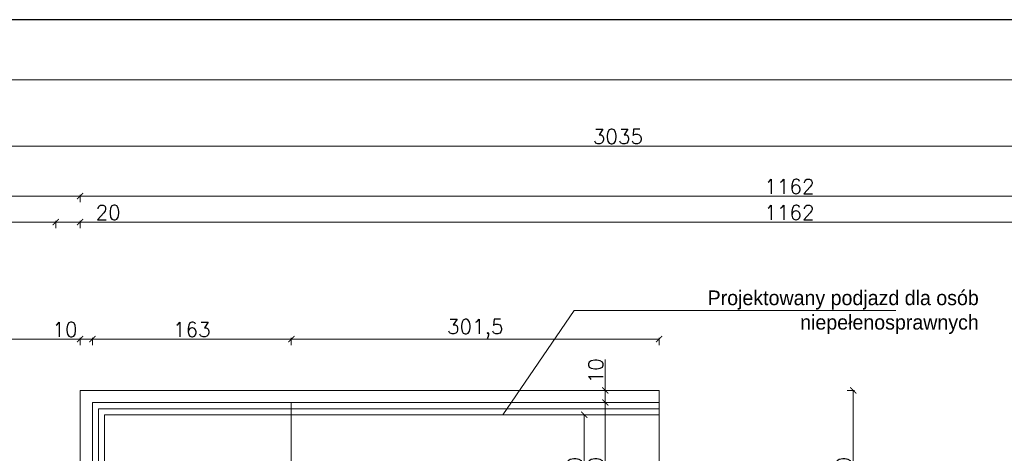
# Model space of a CAD drawing. Header units: millimetres. Extents: x -740 to 33545, y -26688 to 22494.
# Tile 176 of 256: x 9895 to 10701, y 11483 to 11838. Entities that reach past the tile are written whole.
import ezdxf

# ---------------------------------------------------------------- set-up
doc = ezdxf.new("R2010")
doc.units = ezdxf.units.MM
doc.header["$MEASUREMENT"] = 0
doc.layers.get('Defpoints').update_dxf_attribs({"color": 252})
doc.layers.add('a3', color=252, linetype='Continuous', lineweight=30, plot=False)
for name, color, linetype, lineweight in [('l.widokowa', 252, 'Continuous', 15), ('l.wypełnien', 252, 'Continuous', 5), ('wymiarowanie', 252, 'Continuous', 9)]:
    doc.layers.add(name, color=color, linetype=linetype, lineweight=lineweight)
doc.styles.add('ROMANS', font='romans')
doc.styles.add('styl2', font='simplex.shx')
doc.dimstyles.new('Skala 1-50', dxfattribs={"dimtxt": 12, "dimasz": 5, "dimexe": 1, "dimexo": 1, "dimgap": 1.5, "dimtad": 1, "dimdec": 1, "dimrnd": 0.5, "dimtxsty": 'styl2', "dimblk": 'ARCHTICK', "dimcen": 5, "dimadec": 0, "dimazin": 0, "dimtfac": 1, "dimtdec": 1, "dimtmove": 1, "dimatfit": 3, "dimldrblk": 'ARCHTICK', "dimfxl": 0, "dimlwd": -1, "dimlwe": -1, "dimarcsym": 0})

# ---------------------------------------------------------------- blocks, each defined once
blk = doc.blocks.new('_ArchTick')
at = {"color": 0, "linetype": 'ByBlock', "const_width": 0.15}
blk.add_lwpolyline([(-0.5, -0.5), (0.5, 0.5)], dxfattribs=at)
blk = doc.blocks.new('*D1747')
at = {"layer": 'Defpoints', "color": 0}
for p in [(10375.04, 11514.5), (10357.17, 11414.5), (10375.04, 11414.5)]:
    blk.add_point(p, dxfattribs=at)
at = {"layer": 'wymiarowanie', "color": 0}
for p, q in [((10362.17, 11514.5), (10356.17, 11514.5)), ((10357.17, 11514.5), (10357.17, 11414.5)), ((10362.17, 11414.5), (10356.17, 11414.5))]:
    blk.add_line(p, q, dxfattribs=at)
at = {"layer": 'wymiarowanie', "color": 0, "xscale": 5, "yscale": 5, "zscale": 5}
for p, rotation in [((10357.17, 11514.5), 90), ((10357.17, 11414.5), 270)]:
    blk.add_blockref('_ArchTick', p, dxfattribs=dict(at, rotation=rotation))
at = {"layer": 'wymiarowanie', "color": 0, "insert": (10349.37, 11464.5), "char_height": 12, "attachment_point": 5, "rotation": 90, "style": 'styl2'}
blk.add_mtext('100', dxfattribs=at)
blk = doc.blocks.new('*D2078')
at = {"layer": 'Defpoints', "color": 0}
for p in [(9924.19, 11672.24), (8887.19, 11368.7), (9924.19, 11368.7)]:
    blk.add_point(p, dxfattribs=at)
at = {"layer": 'wymiarowanie', "color": 0}
for p, q in [((8887.19, 11667.24), (8887.19, 11673.24)), ((8887.19, 11672.24), (9924.19, 11672.24)), ((9924.19, 11667.24), (9924.19, 11673.24))]:
    blk.add_line(p, q, dxfattribs=at)
at = {"layer": 'wymiarowanie', "color": 0, "xscale": 5, "yscale": 5, "zscale": 5, "rotation": 180}
blk.add_blockref('_ArchTick', (8887.19, 11672.24), dxfattribs=at)
at = {"layer": 'wymiarowanie', "color": 0, "xscale": 5, "yscale": 5, "zscale": 5}
blk.add_blockref('_ArchTick', (9924.19, 11672.24), dxfattribs=at)
at = {"layer": 'wymiarowanie', "color": 0, "insert": (9405.69, 11680.04), "char_height": 12, "attachment_point": 5, "style": 'styl2'}
blk.add_mtext('1037', dxfattribs=at)
blk = doc.blocks.new('*D2079')
at = {"layer": 'Defpoints', "color": 0}
for p in [(9944.19, 11672.24), (9944.19, 11388.7), (9924.19, 11368.7)]:
    blk.add_point(p, dxfattribs=at)
at = {"layer": 'wymiarowanie', "color": 0}
for p, q in [((9924.19, 11667.24), (9924.19, 11673.24)), ((9924.19, 11672.24), (9944.19, 11672.24)), ((9944.19, 11667.24), (9944.19, 11673.24)), ((9944.19, 11672.24), (9977.38, 11672.24))]:
    blk.add_line(p, q, dxfattribs=at)
at = {"layer": 'wymiarowanie', "color": 0, "xscale": 5, "yscale": 5, "zscale": 5, "rotation": 180}
blk.add_blockref('_ArchTick', (9924.19, 11672.24), dxfattribs=at)
at = {"layer": 'wymiarowanie', "color": 0, "xscale": 5, "yscale": 5, "zscale": 5}
blk.add_blockref('_ArchTick', (9944.19, 11672.24), dxfattribs=at)
at = {"layer": 'wymiarowanie', "color": 0, "insert": (9967.14, 11680.04), "char_height": 12, "attachment_point": 5, "style": 'styl2'}
blk.add_mtext('20', dxfattribs=at)
blk = doc.blocks.new('*D2080')
at = {"layer": 'Defpoints', "color": 0}
for p in [(11106.25, 11672.24), (11106.25, 11394.5), (9944.19, 11388.7)]:
    blk.add_point(p, dxfattribs=at)
at = {"layer": 'wymiarowanie', "color": 0}
for p, q in [((9944.19, 11667.24), (9944.19, 11673.24)), ((9944.19, 11672.24), (11106.25, 11672.24)), ((11106.25, 11667.24), (11106.25, 11673.24))]:
    blk.add_line(p, q, dxfattribs=at)
at = {"layer": 'wymiarowanie', "color": 0, "xscale": 5, "yscale": 5, "zscale": 5, "rotation": 180}
blk.add_blockref('_ArchTick', (9944.19, 11672.24), dxfattribs=at)
at = {"layer": 'wymiarowanie', "color": 0, "xscale": 5, "yscale": 5, "zscale": 5}
blk.add_blockref('_ArchTick', (11106.25, 11672.24), dxfattribs=at)
at = {"layer": 'wymiarowanie', "color": 0, "insert": (10525.22, 11680.04), "char_height": 12, "attachment_point": 5, "style": 'styl2'}
blk.add_mtext('1162', dxfattribs=at)
blk = doc.blocks.new('*D2088')
at = {"layer": 'Defpoints', "color": 0}
for p in [(9944.19, 11693.5), (8867.19, 11667.24), (9944.19, 11667.24)]:
    blk.add_point(p, dxfattribs=at)
at = {"layer": 'wymiarowanie', "color": 0}
for p, q in [((8867.19, 11688.5), (8867.19, 11694.5)), ((8867.19, 11693.5), (9944.19, 11693.5)), ((9944.19, 11688.5), (9944.19, 11694.5))]:
    blk.add_line(p, q, dxfattribs=at)
at = {"layer": 'wymiarowanie', "color": 0, "xscale": 5, "yscale": 5, "zscale": 5, "rotation": 180}
blk.add_blockref('_ArchTick', (8867.19, 11693.5), dxfattribs=at)
at = {"layer": 'wymiarowanie', "color": 0, "xscale": 5, "yscale": 5, "zscale": 5}
blk.add_blockref('_ArchTick', (9944.19, 11693.5), dxfattribs=at)
at = {"layer": 'wymiarowanie', "color": 0, "insert": (9405.69, 11701.3), "char_height": 12, "attachment_point": 5, "style": 'styl2'}
blk.add_mtext('1077', dxfattribs=at)
blk = doc.blocks.new('*D2089')
at = {"layer": 'Defpoints', "color": 0}
for p in [(11106.25, 11693.5), (9944.19, 11667.24), (11106.25, 11667.24)]:
    blk.add_point(p, dxfattribs=at)
at = {"layer": 'wymiarowanie', "color": 0}
for p, q in [((9944.19, 11688.5), (9944.19, 11694.5)), ((9944.19, 11693.5), (11106.25, 11693.5)), ((11106.25, 11688.5), (11106.25, 11694.5))]:
    blk.add_line(p, q, dxfattribs=at)
at = {"layer": 'wymiarowanie', "color": 0, "xscale": 5, "yscale": 5, "zscale": 5, "rotation": 180}
blk.add_blockref('_ArchTick', (9944.19, 11693.5), dxfattribs=at)
at = {"layer": 'wymiarowanie', "color": 0, "xscale": 5, "yscale": 5, "zscale": 5}
blk.add_blockref('_ArchTick', (11106.25, 11693.5), dxfattribs=at)
at = {"layer": 'wymiarowanie', "color": 0, "insert": (10525.22, 11701.3), "char_height": 12, "attachment_point": 5, "style": 'styl2'}
blk.add_mtext('1162', dxfattribs=at)
blk = doc.blocks.new('*D2096')
at = {"layer": 'Defpoints', "color": 0}
for p in [(11902.33, 11734.47), (8867.19, 11672.24), (11902.33, 11672.24)]:
    blk.add_point(p, dxfattribs=at)
at = {"layer": 'wymiarowanie', "color": 0}
for p, q in [((8867.19, 11729.47), (8867.19, 11735.47)), ((8867.19, 11734.47), (11902.33, 11734.47)), ((11902.33, 11729.47), (11902.33, 11735.47))]:
    blk.add_line(p, q, dxfattribs=at)
at = {"layer": 'wymiarowanie', "color": 0, "xscale": 5, "yscale": 5, "zscale": 5, "rotation": 180}
blk.add_blockref('_ArchTick', (8867.19, 11734.47), dxfattribs=at)
at = {"layer": 'wymiarowanie', "color": 0, "xscale": 5, "yscale": 5, "zscale": 5}
blk.add_blockref('_ArchTick', (11902.33, 11734.47), dxfattribs=at)
at = {"layer": 'wymiarowanie', "color": 0, "insert": (10384.76, 11742.27), "char_height": 12, "attachment_point": 5, "style": 'styl2'}
blk.add_mtext('3035', dxfattribs=at)
blk = doc.blocks.new('*D2517')
at = {"layer": 'Defpoints', "color": 0}
for p in [(9944.19, 11576.5), (9794.19, 11541.7), (9944.19, 11534.5)]:
    blk.add_point(p, dxfattribs=at)
at = {"layer": 'wymiarowanie', "color": 0}
for p, q in [((9794.19, 11571.5), (9794.19, 11577.5)), ((9794.19, 11576.5), (9944.19, 11576.5)), ((9944.19, 11571.5), (9944.19, 11577.5))]:
    blk.add_line(p, q, dxfattribs=at)
at = {"layer": 'wymiarowanie', "color": 0, "xscale": 5, "yscale": 5, "zscale": 5, "rotation": 180}
blk.add_blockref('_ArchTick', (9794.19, 11576.5), dxfattribs=at)
at = {"layer": 'wymiarowanie', "color": 0, "xscale": 5, "yscale": 5, "zscale": 5}
blk.add_blockref('_ArchTick', (9944.19, 11576.5), dxfattribs=at)
at = {"layer": 'wymiarowanie', "color": 0, "insert": (9869.19, 11584.3), "char_height": 12, "attachment_point": 5, "style": 'styl2'}
blk.add_mtext('150', dxfattribs=at)
blk = doc.blocks.new('*D2813')
at = {"layer": 'Defpoints', "color": 0}
for p in [(10390.14, 11534.5), (10374.39, 11524.5), (10390.14, 11524.5)]:
    blk.add_point(p, dxfattribs=at)
at = {"layer": 'wymiarowanie', "color": 0}
for p, q in [((10374.39, 11534.5), (10374.39, 11559.82)), ((10379.39, 11534.5), (10373.39, 11534.5)), ((10374.39, 11534.5), (10374.39, 11524.5)), ((10379.39, 11524.5), (10373.39, 11524.5))]:
    blk.add_line(p, q, dxfattribs=at)
at = {"layer": 'wymiarowanie', "color": 0, "xscale": 5, "yscale": 5, "zscale": 5}
for p, rotation in [((10374.39, 11534.5), 90), ((10374.39, 11524.5), 270)]:
    blk.add_blockref('_ArchTick', p, dxfattribs=dict(at, rotation=rotation))
at = {"layer": 'wymiarowanie', "color": 0, "insert": (10366.59, 11550.52), "char_height": 12, "attachment_point": 5, "rotation": 90, "style": 'styl2'}
blk.add_mtext('10', dxfattribs=at)
blk = doc.blocks.new('*D2814')
at = {"layer": 'Defpoints', "color": 0}
for p in [(10390.14, 11524.5), (10374.39, 11404.5), (10402.16, 11404.5)]:
    blk.add_point(p, dxfattribs=at)
at = {"layer": 'wymiarowanie', "color": 0}
for p, q in [((10379.39, 11524.5), (10373.39, 11524.5)), ((10374.39, 11524.5), (10374.39, 11404.5)), ((10379.39, 11404.5), (10373.39, 11404.5))]:
    blk.add_line(p, q, dxfattribs=at)
at = {"layer": 'wymiarowanie', "color": 0, "xscale": 5, "yscale": 5, "zscale": 5}
for p, rotation in [((10374.39, 11524.5), 90), ((10374.39, 11404.5), 270)]:
    blk.add_blockref('_ArchTick', p, dxfattribs=dict(at, rotation=rotation))
at = {"layer": 'wymiarowanie', "color": 0, "insert": (10366.59, 11464.5), "char_height": 12, "attachment_point": 5, "rotation": 90, "style": 'styl2'}
blk.add_mtext('120', dxfattribs=at)
blk = doc.blocks.new('*D2822')
at = {"layer": 'Defpoints', "color": 0}
for p in [(10533.19, 11534.5), (10533.19, 11394.5), (10577.55, 11394.5)]:
    blk.add_point(p, dxfattribs=at)
at = {"layer": 'wymiarowanie', "color": 0}
for p, q in [((10572.55, 11534.5), (10578.55, 11534.5)), ((10577.55, 11534.5), (10577.55, 11394.5)), ((10572.55, 11394.5), (10578.55, 11394.5))]:
    blk.add_line(p, q, dxfattribs=at)
at = {"layer": 'wymiarowanie', "color": 0, "xscale": 5, "yscale": 5, "zscale": 5}
for p, rotation in [((10577.55, 11534.5), 90), ((10577.55, 11394.5), 270)]:
    blk.add_blockref('_ArchTick', p, dxfattribs=dict(at, rotation=rotation))
at = {"layer": 'wymiarowanie', "color": 0, "insert": (10569.75, 11464.5), "char_height": 12, "attachment_point": 5, "rotation": 90, "style": 'styl2'}
blk.add_mtext('140', dxfattribs=at)
blk = doc.blocks.new('*D2838')
at = {"layer": 'Defpoints', "color": 0}
for p in [(9954.19, 11576.5), (9944.19, 11534.5), (9954.19, 11524.5)]:
    blk.add_point(p, dxfattribs=at)
at = {"layer": 'wymiarowanie', "color": 0}
for p, q in [((9944.19, 11571.5), (9944.19, 11577.5)), ((9944.19, 11576.5), (9954.19, 11576.5)), ((9954.19, 11571.5), (9954.19, 11577.5))]:
    blk.add_line(p, q, dxfattribs=at)
at = {"layer": 'wymiarowanie', "color": 0, "xscale": 5, "yscale": 5, "zscale": 5, "rotation": 180}
blk.add_blockref('_ArchTick', (9944.19, 11576.5), dxfattribs=at)
at = {"layer": 'wymiarowanie', "color": 0, "xscale": 5, "yscale": 5, "zscale": 5}
blk.add_blockref('_ArchTick', (9954.19, 11576.5), dxfattribs=at)
at = {"layer": 'wymiarowanie', "color": 0, "insert": (9931.76, 11584.3), "char_height": 12, "attachment_point": 5, "style": 'styl2'}
blk.add_mtext('10', dxfattribs=at)
blk = doc.blocks.new('*D2839')
at = {"layer": 'Defpoints', "color": 0}
for p in [(10117.19, 11576.5), (9954.19, 11524.5), (10117.19, 11524.5)]:
    blk.add_point(p, dxfattribs=at)
at = {"layer": 'wymiarowanie', "color": 0}
for p, q in [((9954.19, 11571.5), (9954.19, 11577.5)), ((9954.19, 11576.5), (10117.19, 11576.5)), ((10117.19, 11571.5), (10117.19, 11577.5))]:
    blk.add_line(p, q, dxfattribs=at)
at = {"layer": 'wymiarowanie', "color": 0, "xscale": 5, "yscale": 5, "zscale": 5, "rotation": 180}
blk.add_blockref('_ArchTick', (9954.19, 11576.5), dxfattribs=at)
at = {"layer": 'wymiarowanie', "color": 0, "xscale": 5, "yscale": 5, "zscale": 5}
blk.add_blockref('_ArchTick', (10117.19, 11576.5), dxfattribs=at)
at = {"layer": 'wymiarowanie', "color": 0, "insert": (10035.69, 11584.3), "char_height": 12, "attachment_point": 5, "style": 'styl2'}
blk.add_mtext('163', dxfattribs=at)
blk = doc.blocks.new('*D2840')
at = {"layer": 'Defpoints', "color": 0}
for p in [(10418.52, 11576.5), (10418.52, 11534.5), (10117.19, 11524.5)]:
    blk.add_point(p, dxfattribs=at)
at = {"layer": 'wymiarowanie', "color": 0}
for p, q in [((10117.19, 11571.5), (10117.19, 11577.5)), ((10117.19, 11576.5), (10418.52, 11576.5)), ((10418.52, 11571.5), (10418.52, 11577.5))]:
    blk.add_line(p, q, dxfattribs=at)
at = {"layer": 'wymiarowanie', "color": 0, "xscale": 5, "yscale": 5, "zscale": 5, "rotation": 180}
blk.add_blockref('_ArchTick', (10117.19, 11576.5), dxfattribs=at)
at = {"layer": 'wymiarowanie', "color": 0, "xscale": 5, "yscale": 5, "zscale": 5}
blk.add_blockref('_ArchTick', (10418.52, 11576.5), dxfattribs=at)
at = {"layer": 'wymiarowanie', "color": 0, "insert": (10267.85, 11584.84), "char_height": 12, "attachment_point": 5, "style": 'styl2'}
blk.add_mtext('301,5', dxfattribs=at)

msp = doc.modelspace()

# ---------------------------------------------------------------- linework, layer by layer
at = {"layer": 'a3'}
msp.add_lwpolyline([(13075.31, 8867.94), (13075.31, 11837.94), (8325.31, 11837.94), (8325.31, 8867.94), (13075.31, 8867.94)], dxfattribs=at)
at = {"layer": 'l.widokowa'}
for p, q in [((10418.52, 11534.5), (9944.19, 11534.5)), ((10418.52, 11394.5), (10418.52, 11534.5))]:
    msp.add_line(p, q, dxfattribs=at)
for points in [[(10418.52, 11524.5), (9954.19, 11524.5), (9954.19, 11264.5)], [(10418.52, 11519.5), (9959.19, 11519.5), (9959.19, 11269.5), (10538.19, 11269.5), (10538.19, 11239.5), (10117.19, 11239.5)], [(10117.19, 11524.5), (10117.19, 11264.5)], [(10418.52, 11514.5), (9964.19, 11514.5), (9964.19, 11274.5), (10543.19, 11274.5), (10543.19, 11234.5), (10117.19, 11234.5)]]:
    msp.add_lwpolyline(points, dxfattribs=at)
at = {"layer": 'l.wypełnien'}
msp.add_line((9944.19, 11534.5), (9944.19, 11388.7), dxfattribs=at)
at = {"layer": 'wymiarowanie'}
for p, q in [((10290.44, 11514.5), (10348.87, 11599.92)), ((10348.87, 11599.92), (10612.52, 11599.92))]:
    msp.add_line(p, q, dxfattribs=at)
msp.add_lwpolyline([(13026.2, 8917.05), (13026.2, 11788.83), (8374.42, 11788.83), (8374.42, 8917.05)], close=True, dxfattribs=at)

# ---------------------------------------------------------------- texts
at = {"layer": 'wymiarowanie', "linetype": 'Continuous', "insert": (10680.33, 11616.27), "char_height": 12, "width": 327.6277, "attachment_point": 3, "style": 'ROMANS'}
msp.add_mtext('{\\fCentury Gothic|b0|i0|c238|p0;Projektowany podjazd dla osób }{\\fCentury Gothic|b0|i0|c238|p0;niepełenosprawnych}\\P{\\fCentury Gothic|b0|i0|c238|p0;}\\P{\\fCentury Gothic|b0|i0|c238|p0; }', dxfattribs=at)

# ---------------------------------------------------------------- dimensions: what is measured, and where the dimension line sits
at = {"layer": 'wymiarowanie'}
for base, p1, p2, picture, middle in [((11902.33, 11734.47), (8867.19, 11672.24), (11902.33, 11672.24), '*D2096', (10384.76, 11742.27)), ((11106.25, 11693.5), (9944.19, 11667.24), (11106.25, 11667.24), '*D2089', (10525.22, 11701.3)), ((9924.19, 11672.24), (8887.19, 11368.7), (9924.19, 11368.7), '*D2078', (9405.69, 11680.04)), ((11106.25, 11672.24), (9944.19, 11388.7), (11106.25, 11394.5), '*D2080', (10525.22, 11680.04)), ((9944.19, 11576.5), (9794.19, 11541.7), (9944.19, 11534.5), '*D2517', (9869.19, 11584.3)), ((10117.19, 11576.5), (9954.19, 11524.5), (10117.19, 11524.5), '*D2839', (10035.69, 11584.3)), ((10418.52, 11576.5), (10117.19, 11524.5), (10418.52, 11534.5), '*D2840', (10267.85, 11584.84))]:
    dim = msp.add_linear_dim(base=base, p1=p1, p2=p2, dimstyle='Skala 1-50', dxfattribs=at)
    dim.commit()
    dim.dimension.update_dxf_attribs({"geometry": picture, "text_midpoint": middle})
dim = msp.add_aligned_dim(p1=(8867.19, 11667.24), p2=(9944.19, 11667.24), distance=26.25, dimstyle='Skala 1-50', dxfattribs=at)
dim.commit()
dim.dimension.update_dxf_attribs({"geometry": '*D2088', "text_midpoint": (9405.69, 11701.3)})
for base, p1, p2, picture, middle in [((9944.19, 11672.24), (9924.19, 11368.7), (9944.19, 11388.7), '*D2079', (9967.14, 11669.83)), ((9954.19, 11576.5), (9944.19, 11534.5), (9954.19, 11524.5), '*D2838', (9931.76, 11576.5))]:
    dim = msp.add_linear_dim(base=base, p1=p1, p2=p2, dimstyle='Skala 1-50', dxfattribs=at)
    dim.commit()
    dim.dimension.update_dxf_attribs({"geometry": picture, "text_midpoint": middle, "dimtype": 160})
dim = msp.add_linear_dim(base=(10374.39, 11524.5), p1=(10390.14, 11534.5), p2=(10390.14, 11524.5), angle=90, dimstyle='Skala 1-50', dxfattribs=at)
dim.commit()
dim.dimension.update_dxf_attribs({"geometry": '*D2813', "text_midpoint": (10373.7, 11550.52), "dimtype": 160})
for base, p1, p2, picture, middle in [((10577.55, 11394.5), (10533.19, 11534.5), (10533.19, 11394.5), '*D2822', (10569.75, 11464.5)), ((10374.39, 11404.5), (10390.14, 11524.5), (10402.16, 11404.5), '*D2814', (10366.59, 11464.5)), ((10357.17, 11414.5), (10375.04, 11514.5), (10375.04, 11414.5), '*D1747', (10349.37, 11464.5))]:
    dim = msp.add_linear_dim(base=base, p1=p1, p2=p2, angle=90, dimstyle='Skala 1-50', dxfattribs=at)
    dim.commit()
    dim.dimension.update_dxf_attribs({"geometry": picture, "text_midpoint": middle})

doc.saveas('drawing.dxf')
